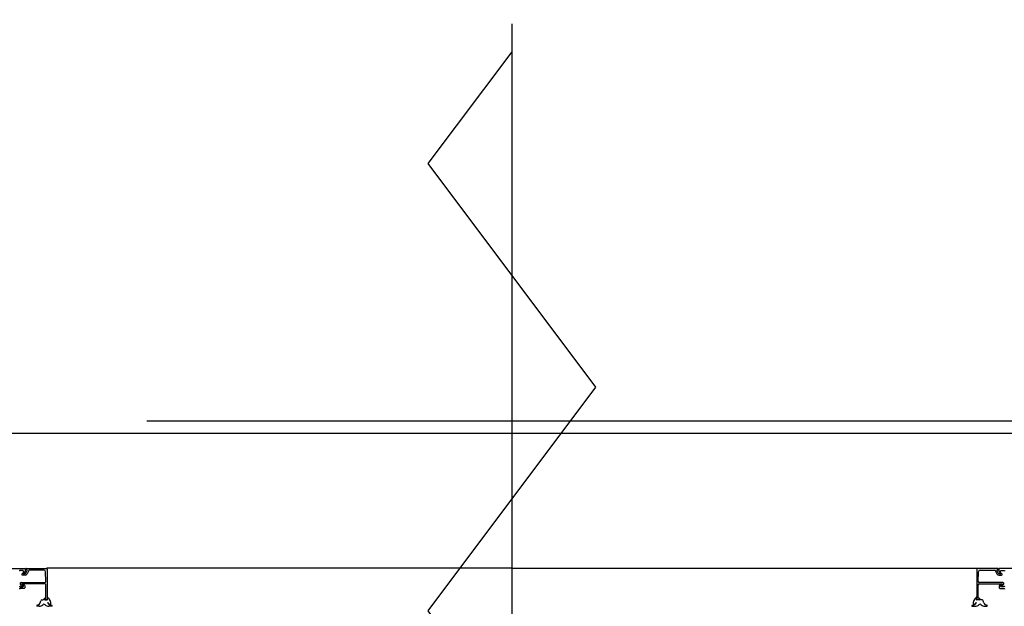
# Model space of a CAD drawing. Header units: millimetres. Extents: x 111285 to 237437, y -9513 to 52045.
# Tile 46 of 117: x 138132 to 139012, y 428 to 953. Entities that reach past the tile are written whole.
import ezdxf

# ---------------------------------------------------------------- set-up
doc = ezdxf.new("R2010")
doc.units = ezdxf.units.MM
doc.header["$LTSCALE"] = 100
doc.linetypes.add('CENTER', pattern=[50.8, 31.75, -6.35, 6.35, -6.35])
doc.layers.get('0').update_dxf_attribs({"color": 252})
for name, color, linetype in [('0-BRANDWEER', 252, 'Continuous'), ('0-BUITENKOZIJNEN', 252, 'Continuous'), ('0-HOOFDSTRAMIEN', 1, 'CENTER')]:
    doc.layers.add(name, color=color, linetype=linetype)
doc.layers.add('X-ref binnenlijn', color=252, linetype='Continuous', plot=False)

# ---------------------------------------------------------------- blocks, each defined once
blk = doc.blocks.new('U-STRAMIEN')
at = {"layer": '0-HOOFDSTRAMIEN', "ltscale": 0.3}
blk.add_lwpolyline([(-5000, 0), (68000, 0)], dxfattribs=at)
blk = doc.blocks.new('SR8-hori')
at = {"linetype": 'Continuous', "ltscale": 0.25}
for q in [(524.55, 57.1), (1355.95, 57.1)]:
    blk.add_line((940.25, 57.1), q, dxfattribs=at)
at = {"linetype": 'Continuous'}
for p, q in [((518.49, 26.24), (519, 28)), ((520.07, 28.8), (521.09, 28.8)), ((521.27, 28.87), (521.91, 29.52)), ((522.23, 29.48), (522.55, 28.92)), ((522.76, 28.8), (524.75, 28.8)), ((525, 29.05), (525, 30.87)), ((1355.5, 29.05), (1355.5, 30.87)), ((1357.74, 28.8), (1355.75, 28.8)), ((1358.27, 29.48), (1357.95, 28.92)), ((1359.23, 28.87), (1358.59, 29.52)), ((1360.43, 28.8), (1359.41, 28.8)), ((1362.01, 26.24), (1361.5, 28)), ((515.42, 23.36), (515.42, 23.62)), ((517.69, 23.2), (515.58, 23.2)), ((529.22, 23.2), (526.14, 23.2)), ((529.39, 23.38), (529.39, 23.36)), ((1351.11, 23.38), (1351.11, 23.36)), ((1351.28, 23.2), (1354.36, 23.2)), ((1362.81, 23.2), (1364.92, 23.2)), ((1365.08, 23.36), (1365.08, 23.62))]:
    blk.add_line(p, q, dxfattribs=at)
for points in [[(455.5, 56.9), (504.5, 56.9, -0.414214), (505, 56.4), (505, 54.56, -0.301511), (503.78, 52.72, -0.536675), (503.5, 52.9), (503.5, 54.6, 0.414214), (503, 55.1), (500.5, 55.1, 0.414214), (500, 54.6)], [(500, 41.1, 0.414214), (500.5, 40.6), (503, 40.6, 0.414214), (503.5, 41.1), (503.5, 42.5, -0.553992), (503.79, 42.68, -0.287008), (504.8, 41.06), (504.8, 39.9, -0.414214), (503.8, 38.9), (500.5, 38.9, 0.414214), (500, 38.4)], [(1425, 56.9), (1376, 56.9, 0.414214), (1375.5, 56.4), (1375.5, 54.56, 0.301511), (1376.72, 52.72, 0.536675), (1377, 52.9), (1377, 54.6, -0.414214), (1377.5, 55.1), (1380, 55.1, -0.414214), (1380.5, 54.6)], [(1380.5, 41.1, -0.414214), (1380, 40.6), (1377.5, 40.6, -0.414214), (1377, 41.1), (1377, 42.5, 0.553992), (1376.71, 42.68, 0.287008), (1375.7, 41.06), (1375.7, 39.9, 0.414214), (1376.7, 38.9), (1380, 38.9, -0.414214), (1380.5, 38.4)]]:
    blk.add_lwpolyline(points, format="xyb", dxfattribs=at)
for centre, radius, start, end in [((520.07, 27.69), 1.11, 90, 163.7287), ((521.09, 29.05), 0.245, 270, 315), ((522.06, 29.37), 0.205, 30, 135), ((522.76, 29.05), 0.245, 210, 270), ((524.75, 29.05), 0.246, 270, 360), ((525.25, 30.87), 0.246, 50.27094, 180), ((519.54, 24.85), 8.54, 359.23969, 46.65849), ((1360.96, 24.85), 8.54, 133.34151, 180.76031), ((1355.25, 30.87), 0.245, 0, 129.72906), ((1355.75, 29.05), 0.245, 180, 270), ((1357.74, 29.05), 0.245, 270, 330), ((1358.44, 29.37), 0.205, 45, 150), ((1359.41, 29.05), 0.245, 225, 270), ((1360.43, 27.69), 1.11, 16.2713, 90), ((516.01, 23.51), 0.6, 96.32951, 168.70696), ((515.58, 23.36), 0.164, 180, 270), ((515.61, 27.08), 3, 276.32951, 343.7287), ((517.69, 27.7), 4.5, 270, 313.4695), ((521.91, 23.25), 1.64, 46.5305, 133.4695), ((526.14, 27.7), 4.5, 226.5305, 270), ((525.4, 26.18), 0.209, 32.01883, 221.77532), ((530.31, 30.43), 6.7, 220.89414, 257.71686), ((528.89, 27.98), 3.72, 207.03917, 251.17294), ((527.78, 24.75), 0.3, 252.79359, 357.49172), ((528.89, 23.38), 0.5, 0, 90.3744), ((529.22, 23.36), 0.164, 270, 0), ((1351.61, 23.38), 0.5, 89.6256, 180), ((1351.28, 23.36), 0.164, 180, 270), ((1350.19, 30.43), 6.7, 282.28314, 319.10586), ((1352.72, 24.75), 0.3, 182.50828, 287.20641), ((1351.61, 27.98), 3.72, 288.82706, 332.96083), ((1354.36, 27.7), 4.5, 270, 313.4695), ((1355.1, 26.18), 0.209, 318.22468, 147.98117), ((1358.59, 23.25), 1.64, 46.5305, 133.4695), ((1362.81, 27.7), 4.5, 226.5305, 270), ((1364.89, 27.08), 3, 196.2713, 263.67049), ((1364.49, 23.51), 0.6, 11.29304, 83.67049), ((1364.92, 23.36), 0.164, 270, 360)]:
    blk.add_arc(centre, radius, start, end, dxfattribs=at)
at = {"layer": '0-BUITENKOZIJNEN', "linetype": 'Continuous'}
for p, q in [((505.5, 55.9), (505.5, 56.4)), ((506.37, 55.7), (505.7, 55.7)), ((505.79, 52.7), (506.8, 54.95)), ((506, 56.9), (514.9, 56.9)), ((508.3, 55.15), (506.77, 52)), ((514.9, 55.4), (508.73, 55.4)), ((514.9, 56.9), (524.3, 56.9)), ((521.84, 55.4), (514.9, 55.4)), ((523.57, 45.33), (523.34, 53.94)), ((524.3, 56.9), (524.3, 56.9)), ((524.8, 56.4), (524.8, 29.5)), ((1355.7, 56.4), (1355.7, 29.5)), ((1365.6, 56.9), (1356.2, 56.9)), ((1356.2, 56.9), (1356.2, 56.9)), ((1356.93, 45.33), (1357.16, 53.94)), ((1358.66, 55.4), (1365.6, 55.4)), ((1374.5, 56.9), (1365.6, 56.9)), ((1365.6, 55.4), (1371.77, 55.4)), ((1372.2, 55.15), (1373.73, 52)), ((1374.71, 52.7), (1373.7, 54.95)), ((1374.13, 55.7), (1374.8, 55.7)), ((1375, 55.9), (1375, 56.4)), ((501.41, 44.3), (504.42, 44.3)), ((502.25, 51.85), (502.81, 52.41)), ((505.04, 51), (502.6, 51)), ((503.59, 52.2), (504.92, 52.2)), ((504.42, 44.3), (514.9, 44.3)), ((514.9, 44.3), (522.57, 44.3)), ((1365.6, 44.3), (1357.93, 44.3)), ((1376.08, 44.3), (1365.6, 44.3)), ((1375.46, 51), (1377.9, 51)), ((1376.91, 52.2), (1375.58, 52.2)), ((1379.09, 44.3), (1376.08, 44.3)), ((1378.25, 51.85), (1377.69, 52.41)), ((502.08, 41.17), (500.95, 42.61)), ((502.2, 42.83), (502.94, 41.59)), ((504.65, 43.2), (502.3, 43.2)), ((502.8, 41.1), (502.33, 41.1)), ((503, 41.44), (503, 41.3)), ((514.9, 43.2), (504.65, 43.2)), ((522.6, 43.2), (514.9, 43.2)), ((523.6, 31), (523.6, 42.04)), ((523.6, 42.04), (523.6, 42.04)), ((1356.9, 31), (1356.9, 42.04)), ((1356.9, 42.04), (1356.9, 42.04)), ((1357.9, 43.2), (1365.6, 43.2)), ((1365.6, 43.2), (1375.85, 43.2)), ((1375.85, 43.2), (1378.2, 43.2)), ((1377.5, 41.44), (1377.5, 41.3)), ((1378.3, 42.83), (1377.56, 41.59)), ((1377.7, 41.1), (1378.17, 41.1)), ((1378.42, 41.17), (1379.55, 42.61)), ((522.5, 29.5), (522.5, 30)), ((522.5, 30), (522.5, 30)), ((522.5, 29.5), (522.5, 29.5)), ((523, 30.5), (523.1, 30.5)), ((523.1, 30.5), (523, 30.5)), ((523, 30.5), (523, 30.5)), ((523, 30.5), (523.1, 30.5)), ((524.3, 29), (523, 29)), ((523, 29), (523, 29)), ((523.1, 30.5), (523.1, 30.5)), ((524.3, 29), (524.3, 29)), ((1356.2, 29), (1356.2, 29)), ((1356.2, 29), (1357.5, 29)), ((1357.4, 30.5), (1357.4, 30.5)), ((1357.5, 30.5), (1357.4, 30.5)), ((1357.4, 30.5), (1357.5, 30.5)), ((1357.5, 30.5), (1357.4, 30.5)), ((1357.5, 30.5), (1357.5, 30.5)), ((1357.5, 29), (1357.5, 29)), ((1358, 29.5), (1358, 30)), ((1358, 30), (1358, 30)), ((1358, 29.5), (1358, 29.5))]:
    blk.add_line(p, q, dxfattribs=at)
for centre, radius, start, end in [((506, 56.4), 0.5, 90, 180), ((505.7, 55.9), 0.2, 180, 270), ((506.37, 55.2), 0.5, 330, 90), ((508.73, 54.9), 0.5, 90, 150), ((521.84, 53.9), 1.5, 1.48146, 90), ((524.3, 56.4), 0.5, 0, 90), ((1356.2, 56.4), 0.5, 90, 180), ((1358.66, 53.9), 1.5, 90, 178.51854), ((1371.77, 54.9), 0.5, 30, 90), ((1374.13, 55.2), 0.5, 90, 210), ((1374.5, 56.4), 0.5, 0, 90), ((1374.8, 55.9), 0.2, 270, 360), ((501.41, 43.39), 0.906, 90, 240), ((502.6, 51.5), 0.5, 135, 270), ((503.02, 52.2), 0.3, 34.8499, 135), ((503.59, 52.6), 0.4, 214.8499, 270), ((504.92, 53.2), 1, 270, 330), ((505.04, 53), 2, 270, 330), ((522.57, 45.3), 1, 270, 1.48146), ((1357.93, 45.3), 1, 178.51854, 270), ((1375.46, 53), 2, 210, 270), ((1375.58, 53.2), 1, 210, 270), ((1376.91, 52.6), 0.4, 270, 325.1501), ((1377.48, 52.2), 0.3, 45, 145.1501), ((1377.9, 51.5), 0.5, 270, 45), ((1379.09, 43.39), 0.906, 300, 90), ((502.33, 41.6), 0.5, 240, 270), ((502.3, 43), 0.2, 90, 240), ((502.8, 41.3), 0.2, 270, 0), ((502.8, 41.44), 0.2, 360, 45), ((522.59, 42.18), 1.02, 351.87211, 89.59405), ((1357.91, 42.18), 1.02, 90.40595, 188.12789), ((1377.7, 41.44), 0.2, 135, 180), ((1377.7, 41.3), 0.2, 180, 270), ((1378.17, 41.6), 0.5, 270, 300), ((1378.2, 43), 0.2, 300, 90), ((523, 30), 0.5, 90, 180), ((523, 29.5), 0.5, 180, 270), ((523.1, 31), 0.5, 270, 0), ((524.3, 29.5), 0.5, 270, 0), ((1356.2, 29.5), 0.5, 180, 270), ((1357.4, 31), 0.5, 180, 270), ((1357.5, 30), 0.5, 0, 90), ((1357.5, 29.5), 0.5, 270, 0)]:
    blk.add_arc(centre, radius, start, end, dxfattribs=at)
blk = doc.blocks.new('zelfsluitend')
at = {"layer": '0-BRANDWEER'}
for points in [[(-1000, 0), (-800, 150), (-400, -150), (0, 150), (400, -150), (800, 150), (1000, 0)], [(-1050, 0), (1050, 0)]]:
    blk.add_lwpolyline(points, dxfattribs=at)
blk = doc.blocks.new('onderlegger beganegrond')
at = {"layer": 'X-ref binnenlijn'}
blk.add_lwpolyline([(65120, 12574), (32630, 12574), (32630, 12638), (7405, 12638), (7405, 16138), (32630, 16138), (32630, 29144), (7405, 29144), (7405, 32644), (32630, 32644), (32630, 43805), (583, 43805), (583, 583), (43680, 583)], dxfattribs=at)
blk.add_blockref('SR8-hori', (11480, 405.1))
at = {"layer": '0-BRANDWEER', "xscale": 0.5, "yscale": 0.5, "zscale": 0.5, "rotation": 90}
blk.add_blockref('zelfsluitend', (12420.25, 424), dxfattribs=at)

msp = doc.modelspace()

# ---------------------------------------------------------------- linework, layer by layer
at = {"linetype": 'Continuous', "ltscale": 0.25}
for q in [(138156.55, 462.2), (138156.55, 462.2), (138156.55, 462.2), (138987.95, 462.2), (138987.95, 462.2), (138987.95, 462.2)]:
    msp.add_line((138572.25, 462.2), q, dxfattribs=at)
at = {"linetype": 'Continuous'}
for p, q in [((138150.49, 431.34), (138151, 433.1)), ((138150.49, 431.34), (138151, 433.1)), ((138150.49, 431.34), (138151, 433.1)), ((138152.07, 433.9), (138153.09, 433.9)), ((138152.07, 433.9), (138153.09, 433.9)), ((138152.07, 433.9), (138153.09, 433.9)), ((138153.26, 433.97), (138153.91, 434.62)), ((138153.26, 433.97), (138153.91, 434.62)), ((138153.26, 433.97), (138153.91, 434.62)), ((138154.23, 434.58), (138154.55, 434.02)), ((138154.23, 434.58), (138154.55, 434.02)), ((138154.23, 434.58), (138154.55, 434.02)), ((138154.76, 433.9), (138156.75, 433.9)), ((138154.76, 433.9), (138156.75, 433.9)), ((138154.76, 433.9), (138156.75, 433.9)), ((138157, 434.15), (138157, 435.97)), ((138157, 434.15), (138157, 435.97)), ((138157, 434.15), (138157, 435.97)), ((138987.5, 434.15), (138987.5, 435.97)), ((138987.5, 434.15), (138987.5, 435.97)), ((138987.5, 434.15), (138987.5, 435.97)), ((138989.73, 433.9), (138987.74, 433.9)), ((138989.73, 433.9), (138987.74, 433.9)), ((138989.73, 433.9), (138987.74, 433.9)), ((138990.27, 434.58), (138989.95, 434.02)), ((138990.27, 434.58), (138989.95, 434.02)), ((138990.27, 434.58), (138989.95, 434.02)), ((138991.23, 433.97), (138990.59, 434.62)), ((138991.23, 433.97), (138990.59, 434.62)), ((138991.23, 433.97), (138990.59, 434.62)), ((138992.43, 433.9), (138991.41, 433.9)), ((138992.43, 433.9), (138991.41, 433.9)), ((138992.43, 433.9), (138991.41, 433.9)), ((138994.01, 431.34), (138993.5, 433.1)), ((138994.01, 431.34), (138993.5, 433.1)), ((138994.01, 431.34), (138993.5, 433.1)), ((138147.42, 428.46), (138147.42, 428.72)), ((138147.42, 428.46), (138147.42, 428.72)), ((138147.42, 428.46), (138147.42, 428.72)), ((138149.69, 428.3), (138147.58, 428.3)), ((138149.69, 428.3), (138147.58, 428.3)), ((138149.69, 428.3), (138147.58, 428.3)), ((138161.22, 428.3), (138158.13, 428.3)), ((138161.22, 428.3), (138158.13, 428.3)), ((138161.22, 428.3), (138158.13, 428.3)), ((138161.39, 428.48), (138161.39, 428.46)), ((138161.39, 428.48), (138161.39, 428.46)), ((138161.39, 428.48), (138161.39, 428.46)), ((138983.11, 428.48), (138983.11, 428.46)), ((138983.11, 428.48), (138983.11, 428.46)), ((138983.11, 428.48), (138983.11, 428.46)), ((138983.27, 428.3), (138986.36, 428.3)), ((138983.27, 428.3), (138986.36, 428.3)), ((138983.27, 428.3), (138986.36, 428.3)), ((138994.81, 428.3), (138996.91, 428.3)), ((138994.81, 428.3), (138996.91, 428.3)), ((138994.81, 428.3), (138996.91, 428.3)), ((138997.08, 428.46), (138997.08, 428.72)), ((138997.08, 428.46), (138997.08, 428.72)), ((138997.08, 428.46), (138997.08, 428.72))]:
    msp.add_line(p, q, dxfattribs=at)
for points in [[(138087.5, 462), (138136.5, 462, -0.414214), (138137, 461.5), (138137, 459.66, -0.301511), (138135.78, 457.82, -0.536675), (138135.5, 458), (138135.5, 459.7, 0.414214), (138135, 460.2), (138132.5, 460.2, 0.414214), (138132, 459.7)], [(138087.5, 462), (138136.5, 462, -0.414214), (138137, 461.5), (138137, 459.66, -0.301511), (138135.78, 457.82, -0.536675), (138135.5, 458), (138135.5, 459.7, 0.414214), (138135, 460.2), (138132.5, 460.2, 0.414214), (138132, 459.7)], [(138087.5, 462), (138136.5, 462, -0.414214), (138137, 461.5), (138137, 459.66, -0.301511), (138135.78, 457.82, -0.536675), (138135.5, 458), (138135.5, 459.7, 0.414214), (138135, 460.2), (138132.5, 460.2, 0.414214), (138132, 459.7)], [(139057, 462), (139008, 462, 0.414214), (139007.5, 461.5), (139007.5, 459.66, 0.301511), (139008.72, 457.82, 0.536675), (139009, 458), (139009, 459.7, -0.414214), (139009.5, 460.2), (139012, 460.2, -0.414214), (139012.5, 459.7)], [(139057, 462), (139008, 462, 0.414214), (139007.5, 461.5), (139007.5, 459.66, 0.301511), (139008.72, 457.82, 0.536675), (139009, 458), (139009, 459.7, -0.414214), (139009.5, 460.2), (139012, 460.2, -0.414214), (139012.5, 459.7)], [(139057, 462), (139008, 462, 0.414214), (139007.5, 461.5), (139007.5, 459.66, 0.301511), (139008.72, 457.82, 0.536675), (139009, 458), (139009, 459.7, -0.414214), (139009.5, 460.2), (139012, 460.2, -0.414214), (139012.5, 459.7)], [(138132, 446.2, 0.414214), (138132.5, 445.7), (138135, 445.7, 0.414214), (138135.5, 446.2), (138135.5, 447.6, -0.553992), (138135.79, 447.78, -0.287008), (138136.8, 446.16), (138136.8, 445, -0.414214), (138135.8, 444), (138132.5, 444, 0.414214), (138132, 443.5)], [(138132, 446.2, 0.414214), (138132.5, 445.7), (138135, 445.7, 0.414214), (138135.5, 446.2), (138135.5, 447.6, -0.553992), (138135.79, 447.78, -0.287008), (138136.8, 446.16), (138136.8, 445, -0.414214), (138135.8, 444), (138132.5, 444, 0.414214), (138132, 443.5)], [(138132, 446.2, 0.414214), (138132.5, 445.7), (138135, 445.7, 0.414214), (138135.5, 446.2), (138135.5, 447.6, -0.553992), (138135.79, 447.78, -0.287008), (138136.8, 446.16), (138136.8, 445, -0.414214), (138135.8, 444), (138132.5, 444, 0.414214), (138132, 443.5)], [(139012.5, 446.2, -0.414214), (139012, 445.7), (139009.5, 445.7, -0.414214), (139009, 446.2), (139009, 447.6, 0.553992), (139008.71, 447.78, 0.287008), (139007.7, 446.16), (139007.7, 445, 0.414214), (139008.7, 444), (139012, 444, -0.414214), (139012.5, 443.5)], [(139012.5, 446.2, -0.414214), (139012, 445.7), (139009.5, 445.7, -0.414214), (139009, 446.2), (139009, 447.6, 0.553992), (139008.71, 447.78, 0.287008), (139007.7, 446.16), (139007.7, 445, 0.414214), (139008.7, 444), (139012, 444, -0.414214), (139012.5, 443.5)], [(139012.5, 446.2, -0.414214), (139012, 445.7), (139009.5, 445.7, -0.414214), (139009, 446.2), (139009, 447.6, 0.553992), (139008.71, 447.78, 0.287008), (139007.7, 446.16), (139007.7, 445, 0.414214), (139008.7, 444), (139012, 444, -0.414214), (139012.5, 443.5)]]:
    msp.add_lwpolyline(points, format="xyb", dxfattribs=at)
for centre, radius, start, end in [((138147.61, 432.18), 3, 276.32951, 343.7287), ((138147.61, 432.18), 3, 276.32951, 343.7287), ((138147.61, 432.18), 3, 276.32951, 343.7287), ((138152.07, 432.79), 1.11, 90, 163.7287), ((138152.07, 432.79), 1.11, 90, 163.7287), ((138152.07, 432.79), 1.11, 90, 163.7287), ((138153.09, 434.15), 0.245, 270, 315), ((138153.09, 434.15), 0.245, 270, 315), ((138153.09, 434.15), 0.245, 270, 315), ((138154.05, 434.47), 0.205, 30, 135), ((138154.05, 434.47), 0.205, 30, 135), ((138154.05, 434.47), 0.205, 30, 135), ((138154.76, 434.15), 0.245, 210, 270), ((138154.76, 434.15), 0.245, 210, 270), ((138154.76, 434.15), 0.245, 210, 270), ((138156.75, 434.15), 0.246, 270, 360), ((138156.75, 434.15), 0.246, 270, 360), ((138156.75, 434.15), 0.246, 270, 360), ((138157.24, 435.97), 0.246, 50.27094, 180), ((138157.24, 435.97), 0.246, 50.27094, 180), ((138157.24, 435.97), 0.246, 50.27094, 180), ((138157.4, 431.28), 0.209, 32.01883, 221.77532), ((138157.4, 431.28), 0.209, 32.01883, 221.77532), ((138157.4, 431.28), 0.209, 32.01883, 221.77532), ((138151.54, 429.95), 8.54, 359.23969, 46.65849), ((138151.54, 429.95), 8.54, 359.23969, 46.65849), ((138151.54, 429.95), 8.54, 359.23969, 46.65849), ((138160.89, 433.08), 3.72, 207.03917, 251.17294), ((138160.89, 433.08), 3.72, 207.03917, 251.17294), ((138160.89, 433.08), 3.72, 207.03917, 251.17294), ((138992.96, 429.95), 8.54, 133.34151, 180.76031), ((138992.96, 429.95), 8.54, 133.34151, 180.76031), ((138992.96, 429.95), 8.54, 133.34151, 180.76031), ((138983.6, 433.08), 3.72, 288.82706, 332.96083), ((138983.6, 433.08), 3.72, 288.82706, 332.96083), ((138983.6, 433.08), 3.72, 288.82706, 332.96083), ((138987.1, 431.28), 0.209, 318.22468, 147.98117), ((138987.1, 431.28), 0.209, 318.22468, 147.98117), ((138987.1, 431.28), 0.209, 318.22468, 147.98117), ((138987.25, 435.97), 0.245, 0, 129.72906), ((138987.25, 435.97), 0.245, 0, 129.72906), ((138987.25, 435.97), 0.245, 0, 129.72906), ((138987.74, 434.15), 0.245, 180, 270), ((138987.74, 434.15), 0.245, 180, 270), ((138987.74, 434.15), 0.245, 180, 270), ((138989.73, 434.15), 0.245, 270, 330), ((138989.73, 434.15), 0.245, 270, 330), ((138989.73, 434.15), 0.245, 270, 330), ((138990.44, 434.47), 0.205, 45, 150), ((138990.44, 434.47), 0.205, 45, 150), ((138990.44, 434.47), 0.205, 45, 150), ((138991.41, 434.15), 0.245, 225, 270), ((138991.41, 434.15), 0.245, 225, 270), ((138991.41, 434.15), 0.245, 225, 270), ((138992.43, 432.79), 1.11, 16.2713, 90), ((138992.43, 432.79), 1.11, 16.2713, 90), ((138992.43, 432.79), 1.11, 16.2713, 90), ((138996.89, 432.18), 3, 196.2713, 263.67049), ((138996.89, 432.18), 3, 196.2713, 263.67049), ((138996.89, 432.18), 3, 196.2713, 263.67049), ((138148.01, 428.61), 0.6, 96.32951, 168.70696), ((138148.01, 428.61), 0.6, 96.32951, 168.70696), ((138148.01, 428.61), 0.6, 96.32951, 168.70696), ((138147.58, 428.46), 0.164, 180, 270), ((138147.58, 428.46), 0.164, 180, 270), ((138147.58, 428.46), 0.164, 180, 270), ((138149.69, 432.8), 4.5, 270, 313.4695), ((138149.69, 432.8), 4.5, 270, 313.4695), ((138149.69, 432.8), 4.5, 270, 313.4695), ((138153.91, 428.35), 1.64, 46.5305, 133.4695), ((138153.91, 428.35), 1.64, 46.5305, 133.4695), ((138153.91, 428.35), 1.64, 46.5305, 133.4695), ((138158.13, 432.8), 4.5, 226.5305, 270), ((138158.13, 432.8), 4.5, 226.5305, 270), ((138158.13, 432.8), 4.5, 226.5305, 270), ((138162.31, 435.53), 6.7, 220.89414, 257.71686), ((138162.31, 435.53), 6.7, 220.89414, 257.71686), ((138162.31, 435.53), 6.7, 220.89414, 257.71686), ((138159.78, 429.85), 0.3, 252.79359, 357.49172), ((138159.78, 429.85), 0.3, 252.79359, 357.49172), ((138159.78, 429.85), 0.3, 252.79359, 357.49172), ((138160.89, 428.48), 0.5, 0, 90.3744), ((138160.89, 428.48), 0.5, 0, 90.3744), ((138160.89, 428.48), 0.5, 0, 90.3744), ((138161.22, 428.46), 0.164, 270, 0), ((138161.22, 428.46), 0.164, 270, 0), ((138161.22, 428.46), 0.164, 270, 0), ((138983.61, 428.48), 0.5, 89.6256, 180), ((138983.61, 428.48), 0.5, 89.6256, 180), ((138983.61, 428.48), 0.5, 89.6256, 180), ((138983.27, 428.46), 0.164, 180, 270), ((138983.27, 428.46), 0.164, 180, 270), ((138983.27, 428.46), 0.164, 180, 270), ((138982.19, 435.53), 6.7, 282.28314, 319.10586), ((138982.19, 435.53), 6.7, 282.28314, 319.10586), ((138982.19, 435.53), 6.7, 282.28314, 319.10586), ((138984.72, 429.85), 0.3, 182.50828, 287.20641), ((138984.72, 429.85), 0.3, 182.50828, 287.20641), ((138984.72, 429.85), 0.3, 182.50828, 287.20641), ((138986.36, 432.8), 4.5, 270, 313.4695), ((138986.36, 432.8), 4.5, 270, 313.4695), ((138986.36, 432.8), 4.5, 270, 313.4695), ((138990.58, 428.35), 1.64, 46.5305, 133.4695), ((138990.58, 428.35), 1.64, 46.5305, 133.4695), ((138990.58, 428.35), 1.64, 46.5305, 133.4695), ((138994.81, 432.8), 4.5, 226.5305, 270), ((138994.81, 432.8), 4.5, 226.5305, 270), ((138994.81, 432.8), 4.5, 226.5305, 270), ((138996.49, 428.61), 0.6, 11.29304, 83.67049), ((138996.49, 428.61), 0.6, 11.29304, 83.67049), ((138996.49, 428.61), 0.6, 11.29304, 83.67049), ((138996.91, 428.46), 0.164, 270, 360), ((138996.91, 428.46), 0.164, 270, 360), ((138996.91, 428.46), 0.164, 270, 360)]:
    msp.add_arc(centre, radius, start, end, dxfattribs=at)
at = {"layer": '0-BRANDWEER'}
for points in [[(138572.25, -101), (138572.25, 949)], [(138572.25, -101), (138572.25, 949)], [(138572.25, -101), (138572.25, 949)], [(138572.25, -76), (138497.25, 24), (138647.25, 224), (138497.25, 424), (138647.25, 624), (138497.25, 824), (138572.25, 924)], [(138572.25, -76), (138497.25, 24), (138647.25, 224), (138497.25, 424), (138647.25, 624), (138497.25, 824), (138572.25, 924)], [(138572.25, -76), (138497.25, 24), (138647.25, 224), (138497.25, 424), (138647.25, 624), (138497.25, 824), (138572.25, 924)]]:
    msp.add_lwpolyline(points, dxfattribs=at)
at = {"layer": '0-BUITENKOZIJNEN', "linetype": 'Continuous'}
for p, q in [((138137.5, 461), (138137.5, 461.5)), ((138137.5, 461), (138137.5, 461.5)), ((138137.5, 461), (138137.5, 461.5)), ((138138.36, 460.8), (138137.7, 460.8)), ((138138.36, 460.8), (138137.7, 460.8)), ((138138.36, 460.8), (138137.7, 460.8)), ((138137.79, 457.8), (138138.8, 460.05)), ((138137.79, 457.8), (138138.8, 460.05)), ((138137.79, 457.8), (138138.8, 460.05)), ((138138, 462), (138146.9, 462)), ((138138, 462), (138146.9, 462)), ((138138, 462), (138146.9, 462)), ((138140.3, 460.25), (138138.77, 457.1)), ((138140.3, 460.25), (138138.77, 457.1)), ((138140.3, 460.25), (138138.77, 457.1)), ((138146.9, 460.5), (138140.73, 460.5)), ((138146.9, 460.5), (138140.73, 460.5)), ((138146.9, 460.5), (138140.73, 460.5)), ((138146.9, 462), (138156.3, 462)), ((138146.9, 462), (138156.3, 462)), ((138146.9, 462), (138156.3, 462)), ((138153.84, 460.5), (138146.9, 460.5)), ((138153.84, 460.5), (138146.9, 460.5)), ((138153.84, 460.5), (138146.9, 460.5)), ((138155.57, 450.43), (138155.34, 459.04)), ((138155.57, 450.43), (138155.34, 459.04)), ((138155.57, 450.43), (138155.34, 459.04)), ((138156.3, 462), (138156.3, 462)), ((138156.3, 462), (138156.3, 462)), ((138156.3, 462), (138156.3, 462)), ((138156.8, 461.5), (138156.8, 434.6)), ((138156.8, 461.5), (138156.8, 434.6)), ((138156.8, 461.5), (138156.8, 434.6)), ((138987.7, 461.5), (138987.7, 434.6)), ((138987.7, 461.5), (138987.7, 434.6)), ((138987.7, 461.5), (138987.7, 434.6)), ((138997.6, 462), (138988.2, 462)), ((138988.2, 462), (138988.2, 462)), ((138997.6, 462), (138988.2, 462)), ((138988.2, 462), (138988.2, 462)), ((138997.6, 462), (138988.2, 462)), ((138988.2, 462), (138988.2, 462)), ((138988.93, 450.43), (138989.16, 459.04)), ((138988.93, 450.43), (138989.16, 459.04)), ((138988.93, 450.43), (138989.16, 459.04)), ((138990.66, 460.5), (138997.6, 460.5)), ((138990.66, 460.5), (138997.6, 460.5)), ((138990.66, 460.5), (138997.6, 460.5)), ((139006.5, 462), (138997.6, 462)), ((139006.5, 462), (138997.6, 462)), ((139006.5, 462), (138997.6, 462)), ((138997.6, 460.5), (139003.77, 460.5)), ((138997.6, 460.5), (139003.77, 460.5)), ((138997.6, 460.5), (139003.77, 460.5)), ((139004.2, 460.25), (139005.73, 457.1)), ((139004.2, 460.25), (139005.73, 457.1)), ((139004.2, 460.25), (139005.73, 457.1)), ((139006.71, 457.8), (139005.7, 460.05)), ((139006.71, 457.8), (139005.7, 460.05)), ((139006.71, 457.8), (139005.7, 460.05)), ((139006.13, 460.8), (139006.8, 460.8)), ((139006.13, 460.8), (139006.8, 460.8)), ((139006.13, 460.8), (139006.8, 460.8)), ((139007, 461), (139007, 461.5)), ((139007, 461), (139007, 461.5)), ((139007, 461), (139007, 461.5)), ((138133.4, 449.4), (138136.41, 449.4)), ((138133.4, 449.4), (138136.41, 449.4)), ((138133.4, 449.4), (138136.41, 449.4)), ((138134.25, 456.95), (138134.8, 457.51)), ((138134.25, 456.95), (138134.8, 457.51)), ((138134.25, 456.95), (138134.8, 457.51)), ((138137.04, 456.1), (138134.6, 456.1)), ((138137.04, 456.1), (138134.6, 456.1)), ((138137.04, 456.1), (138134.6, 456.1)), ((138135.59, 457.3), (138136.92, 457.3)), ((138135.59, 457.3), (138136.92, 457.3)), ((138135.59, 457.3), (138136.92, 457.3)), ((138136.41, 449.4), (138146.9, 449.4)), ((138136.41, 449.4), (138146.9, 449.4)), ((138136.41, 449.4), (138146.9, 449.4)), ((138146.9, 449.4), (138154.57, 449.4)), ((138146.9, 449.4), (138154.57, 449.4)), ((138146.9, 449.4), (138154.57, 449.4)), ((138997.6, 449.4), (138989.92, 449.4)), ((138997.6, 449.4), (138989.92, 449.4)), ((138997.6, 449.4), (138989.92, 449.4)), ((139008.08, 449.4), (138997.6, 449.4)), ((139008.08, 449.4), (138997.6, 449.4)), ((139008.08, 449.4), (138997.6, 449.4)), ((139007.46, 456.1), (139009.9, 456.1)), ((139007.46, 456.1), (139009.9, 456.1)), ((139007.46, 456.1), (139009.9, 456.1)), ((139008.91, 457.3), (139007.58, 457.3)), ((139008.91, 457.3), (139007.58, 457.3)), ((139008.91, 457.3), (139007.58, 457.3)), ((139011.09, 449.4), (139008.08, 449.4)), ((139011.09, 449.4), (139008.08, 449.4)), ((139011.09, 449.4), (139008.08, 449.4)), ((139010.25, 456.95), (139009.69, 457.51)), ((139010.25, 456.95), (139009.69, 457.51)), ((139010.25, 456.95), (139009.69, 457.51)), ((138134.08, 446.27), (138132.95, 447.71)), ((138134.08, 446.27), (138132.95, 447.71)), ((138134.08, 446.27), (138132.95, 447.71)), ((138134.2, 447.93), (138134.94, 446.69)), ((138134.2, 447.93), (138134.94, 446.69)), ((138134.2, 447.93), (138134.94, 446.69)), ((138136.64, 448.3), (138134.3, 448.3)), ((138136.64, 448.3), (138134.3, 448.3)), ((138136.64, 448.3), (138134.3, 448.3)), ((138134.8, 446.2), (138134.33, 446.2)), ((138134.8, 446.2), (138134.33, 446.2)), ((138134.8, 446.2), (138134.33, 446.2)), ((138135, 446.54), (138135, 446.4)), ((138135, 446.54), (138135, 446.4)), ((138135, 446.54), (138135, 446.4)), ((138146.9, 448.3), (138136.64, 448.3)), ((138146.9, 448.3), (138136.64, 448.3)), ((138146.9, 448.3), (138136.64, 448.3)), ((138154.6, 448.3), (138146.9, 448.3)), ((138154.6, 448.3), (138146.9, 448.3)), ((138154.6, 448.3), (138146.9, 448.3)), ((138155.6, 436.1), (138155.6, 447.14)), ((138155.6, 447.14), (138155.6, 447.14)), ((138155.6, 436.1), (138155.6, 447.14)), ((138155.6, 447.14), (138155.6, 447.14)), ((138155.6, 436.1), (138155.6, 447.14)), ((138155.6, 447.14), (138155.6, 447.14)), ((138988.9, 436.1), (138988.9, 447.14)), ((138988.9, 447.14), (138988.9, 447.14)), ((138988.9, 436.1), (138988.9, 447.14)), ((138988.9, 447.14), (138988.9, 447.14)), ((138988.9, 436.1), (138988.9, 447.14)), ((138988.9, 447.14), (138988.9, 447.14)), ((138989.9, 448.3), (138997.6, 448.3)), ((138989.9, 448.3), (138997.6, 448.3)), ((138989.9, 448.3), (138997.6, 448.3)), ((138997.6, 448.3), (139007.85, 448.3)), ((138997.6, 448.3), (139007.85, 448.3)), ((138997.6, 448.3), (139007.85, 448.3)), ((139007.85, 448.3), (139010.2, 448.3)), ((139007.85, 448.3), (139010.2, 448.3)), ((139007.85, 448.3), (139010.2, 448.3)), ((139009.5, 446.54), (139009.5, 446.4)), ((139009.5, 446.54), (139009.5, 446.4)), ((139009.5, 446.54), (139009.5, 446.4)), ((139010.3, 447.93), (139009.56, 446.69)), ((139010.3, 447.93), (139009.56, 446.69)), ((139010.3, 447.93), (139009.56, 446.69)), ((139009.7, 446.2), (139010.16, 446.2)), ((139009.7, 446.2), (139010.16, 446.2)), ((139009.7, 446.2), (139010.16, 446.2)), ((139010.41, 446.27), (139011.55, 447.71)), ((139010.41, 446.27), (139011.55, 447.71)), ((139010.41, 446.27), (139011.55, 447.71)), ((138154.5, 434.6), (138154.5, 435.1)), ((138154.5, 435.1), (138154.5, 435.1)), ((138154.5, 434.6), (138154.5, 435.1)), ((138154.5, 435.1), (138154.5, 435.1)), ((138154.5, 434.6), (138154.5, 435.1)), ((138154.5, 435.1), (138154.5, 435.1)), ((138154.5, 434.6), (138154.5, 434.6)), ((138154.5, 434.6), (138154.5, 434.6)), ((138154.5, 434.6), (138154.5, 434.6)), ((138155, 435.6), (138155.1, 435.6)), ((138155.1, 435.6), (138155, 435.6)), ((138155, 435.6), (138155, 435.6)), ((138155, 435.6), (138155.1, 435.6)), ((138155, 435.6), (138155.1, 435.6)), ((138155.1, 435.6), (138155, 435.6)), ((138155, 435.6), (138155, 435.6)), ((138155, 435.6), (138155.1, 435.6)), ((138155, 435.6), (138155.1, 435.6)), ((138155.1, 435.6), (138155, 435.6)), ((138155, 435.6), (138155, 435.6)), ((138155, 435.6), (138155.1, 435.6)), ((138156.3, 434.1), (138155, 434.1)), ((138155, 434.1), (138155, 434.1)), ((138156.3, 434.1), (138155, 434.1)), ((138155, 434.1), (138155, 434.1)), ((138156.3, 434.1), (138155, 434.1)), ((138155, 434.1), (138155, 434.1)), ((138155.1, 435.6), (138155.1, 435.6)), ((138155.1, 435.6), (138155.1, 435.6)), ((138155.1, 435.6), (138155.1, 435.6)), ((138156.3, 434.1), (138156.3, 434.1)), ((138156.3, 434.1), (138156.3, 434.1)), ((138156.3, 434.1), (138156.3, 434.1)), ((138988.2, 434.1), (138988.2, 434.1)), ((138988.2, 434.1), (138989.5, 434.1)), ((138988.2, 434.1), (138988.2, 434.1)), ((138988.2, 434.1), (138989.5, 434.1)), ((138988.2, 434.1), (138988.2, 434.1)), ((138988.2, 434.1), (138989.5, 434.1)), ((138989.4, 435.6), (138989.4, 435.6)), ((138989.5, 435.6), (138989.4, 435.6)), ((138989.4, 435.6), (138989.5, 435.6)), ((138989.5, 435.6), (138989.4, 435.6)), ((138989.4, 435.6), (138989.4, 435.6)), ((138989.5, 435.6), (138989.4, 435.6)), ((138989.4, 435.6), (138989.5, 435.6)), ((138989.5, 435.6), (138989.4, 435.6)), ((138989.4, 435.6), (138989.4, 435.6)), ((138989.5, 435.6), (138989.4, 435.6)), ((138989.4, 435.6), (138989.5, 435.6)), ((138989.5, 435.6), (138989.4, 435.6)), ((138989.5, 435.6), (138989.5, 435.6)), ((138989.5, 435.6), (138989.5, 435.6)), ((138989.5, 435.6), (138989.5, 435.6)), ((138989.5, 434.1), (138989.5, 434.1)), ((138989.5, 434.1), (138989.5, 434.1)), ((138989.5, 434.1), (138989.5, 434.1)), ((138990, 434.6), (138990, 435.1)), ((138990, 435.1), (138990, 435.1)), ((138990, 434.6), (138990, 435.1)), ((138990, 435.1), (138990, 435.1)), ((138990, 434.6), (138990, 435.1)), ((138990, 435.1), (138990, 435.1)), ((138990, 434.6), (138990, 434.6)), ((138990, 434.6), (138990, 434.6)), ((138990, 434.6), (138990, 434.6))]:
    msp.add_line(p, q, dxfattribs=at)
for centre, radius, start, end in [((138136.92, 458.3), 1, 270, 330), ((138136.92, 458.3), 1, 270, 330), ((138136.92, 458.3), 1, 270, 330), ((138138, 461.5), 0.5, 90, 180), ((138138, 461.5), 0.5, 90, 180), ((138138, 461.5), 0.5, 90, 180), ((138137.7, 461), 0.2, 180, 270), ((138137.7, 461), 0.2, 180, 270), ((138137.7, 461), 0.2, 180, 270), ((138138.36, 460.3), 0.5, 330, 90), ((138138.36, 460.3), 0.5, 330, 90), ((138138.36, 460.3), 0.5, 330, 90), ((138140.73, 460), 0.5, 90, 150), ((138140.73, 460), 0.5, 90, 150), ((138140.73, 460), 0.5, 90, 150), ((138153.84, 459), 1.5, 1.48146, 90), ((138153.84, 459), 1.5, 1.48146, 90), ((138153.84, 459), 1.5, 1.48146, 90), ((138156.3, 461.5), 0.5, 0, 90), ((138156.3, 461.5), 0.5, 0, 90), ((138156.3, 461.5), 0.5, 0, 90), ((138988.2, 461.5), 0.5, 90, 180), ((138988.2, 461.5), 0.5, 90, 180), ((138988.2, 461.5), 0.5, 90, 180), ((138990.66, 459), 1.5, 90, 178.51854), ((138990.66, 459), 1.5, 90, 178.51854), ((138990.66, 459), 1.5, 90, 178.51854), ((139003.77, 460), 0.5, 30, 90), ((139003.77, 460), 0.5, 30, 90), ((139003.77, 460), 0.5, 30, 90), ((139006.13, 460.3), 0.5, 90, 210), ((139006.13, 460.3), 0.5, 90, 210), ((139006.13, 460.3), 0.5, 90, 210), ((139006.5, 461.5), 0.5, 0, 90), ((139006.5, 461.5), 0.5, 0, 90), ((139006.5, 461.5), 0.5, 0, 90), ((139007.58, 458.3), 1, 210, 270), ((139007.58, 458.3), 1, 210, 270), ((139007.58, 458.3), 1, 210, 270), ((139006.8, 461), 0.2, 270, 360), ((139006.8, 461), 0.2, 270, 360), ((139006.8, 461), 0.2, 270, 360), ((138133.4, 448.49), 0.906, 90, 240), ((138133.4, 448.49), 0.906, 90, 240), ((138133.4, 448.49), 0.906, 90, 240), ((138134.6, 456.6), 0.5, 135, 270), ((138134.6, 456.6), 0.5, 135, 270), ((138134.6, 456.6), 0.5, 135, 270), ((138135.02, 457.3), 0.3, 34.8499, 135), ((138135.02, 457.3), 0.3, 34.8499, 135), ((138135.02, 457.3), 0.3, 34.8499, 135), ((138135.59, 457.7), 0.4, 214.8499, 270), ((138135.59, 457.7), 0.4, 214.8499, 270), ((138135.59, 457.7), 0.4, 214.8499, 270), ((138137.04, 458.1), 2, 270, 330), ((138137.04, 458.1), 2, 270, 330), ((138137.04, 458.1), 2, 270, 330), ((138154.57, 450.4), 1, 270, 1.48146), ((138154.57, 450.4), 1, 270, 1.48146), ((138154.57, 450.4), 1, 270, 1.48146), ((138989.92, 450.4), 1, 178.51854, 270), ((138989.92, 450.4), 1, 178.51854, 270), ((138989.92, 450.4), 1, 178.51854, 270), ((139007.46, 458.1), 2, 210, 270), ((139007.46, 458.1), 2, 210, 270), ((139007.46, 458.1), 2, 210, 270), ((139008.91, 457.7), 0.4, 270, 325.1501), ((139008.91, 457.7), 0.4, 270, 325.1501), ((139008.91, 457.7), 0.4, 270, 325.1501), ((139009.48, 457.3), 0.3, 45, 145.1501), ((139009.48, 457.3), 0.3, 45, 145.1501), ((139009.48, 457.3), 0.3, 45, 145.1501), ((139009.9, 456.6), 0.5, 270, 45), ((139009.9, 456.6), 0.5, 270, 45), ((139009.9, 456.6), 0.5, 270, 45), ((139011.09, 448.49), 0.906, 300, 90), ((139011.09, 448.49), 0.906, 300, 90), ((139011.09, 448.49), 0.906, 300, 90), ((138134.33, 446.7), 0.5, 240, 270), ((138134.33, 446.7), 0.5, 240, 270), ((138134.33, 446.7), 0.5, 240, 270), ((138134.3, 448.1), 0.2, 90, 240), ((138134.3, 448.1), 0.2, 90, 240), ((138134.3, 448.1), 0.2, 90, 240), ((138134.8, 446.4), 0.2, 270, 0), ((138134.8, 446.4), 0.2, 270, 0), ((138134.8, 446.4), 0.2, 270, 0), ((138134.8, 446.54), 0.2, 360, 45), ((138134.8, 446.54), 0.2, 360, 45), ((138134.8, 446.54), 0.2, 360, 45), ((138154.59, 447.28), 1.02, 351.87211, 89.59405), ((138154.59, 447.28), 1.02, 351.87211, 89.59405), ((138154.59, 447.28), 1.02, 351.87211, 89.59405), ((138989.91, 447.28), 1.02, 90.40595, 188.12789), ((138989.91, 447.28), 1.02, 90.40595, 188.12789), ((138989.91, 447.28), 1.02, 90.40595, 188.12789), ((139009.7, 446.54), 0.2, 135, 180), ((139009.7, 446.54), 0.2, 135, 180), ((139009.7, 446.54), 0.2, 135, 180), ((139009.7, 446.4), 0.2, 180, 270), ((139009.7, 446.4), 0.2, 180, 270), ((139009.7, 446.4), 0.2, 180, 270), ((139010.16, 446.7), 0.5, 270, 300), ((139010.16, 446.7), 0.5, 270, 300), ((139010.16, 446.7), 0.5, 270, 300), ((139010.2, 448.1), 0.2, 300, 90), ((139010.2, 448.1), 0.2, 300, 90), ((139010.2, 448.1), 0.2, 300, 90), ((138155, 435.1), 0.5, 90, 180), ((138155, 435.1), 0.5, 90, 180), ((138155, 435.1), 0.5, 90, 180), ((138155, 434.6), 0.5, 180, 270), ((138155, 434.6), 0.5, 180, 270), ((138155, 434.6), 0.5, 180, 270), ((138155.1, 436.1), 0.5, 270, 0), ((138155.1, 436.1), 0.5, 270, 0), ((138155.1, 436.1), 0.5, 270, 0), ((138156.3, 434.6), 0.5, 270, 0), ((138156.3, 434.6), 0.5, 270, 0), ((138156.3, 434.6), 0.5, 270, 0), ((138988.2, 434.6), 0.5, 180, 270), ((138988.2, 434.6), 0.5, 180, 270), ((138988.2, 434.6), 0.5, 180, 270), ((138989.4, 436.1), 0.5, 180, 270), ((138989.4, 436.1), 0.5, 180, 270), ((138989.4, 436.1), 0.5, 180, 270), ((138989.5, 435.1), 0.5, 0, 90), ((138989.5, 435.1), 0.5, 0, 90), ((138989.5, 435.1), 0.5, 0, 90), ((138989.5, 434.6), 0.5, 270, 0), ((138989.5, 434.6), 0.5, 270, 0), ((138989.5, 434.6), 0.5, 270, 0)]:
    msp.add_arc(centre, radius, start, end, dxfattribs=at)

# ---------------------------------------------------------------- block references
msp.add_blockref('onderlegger beganegrond', (126152, 0))
at = {"layer": '0-HOOFDSTRAMIEN'}
msp.add_blockref('U-STRAMIEN', (126482, 594), dxfattribs=at)

doc.saveas('drawing.dxf')
